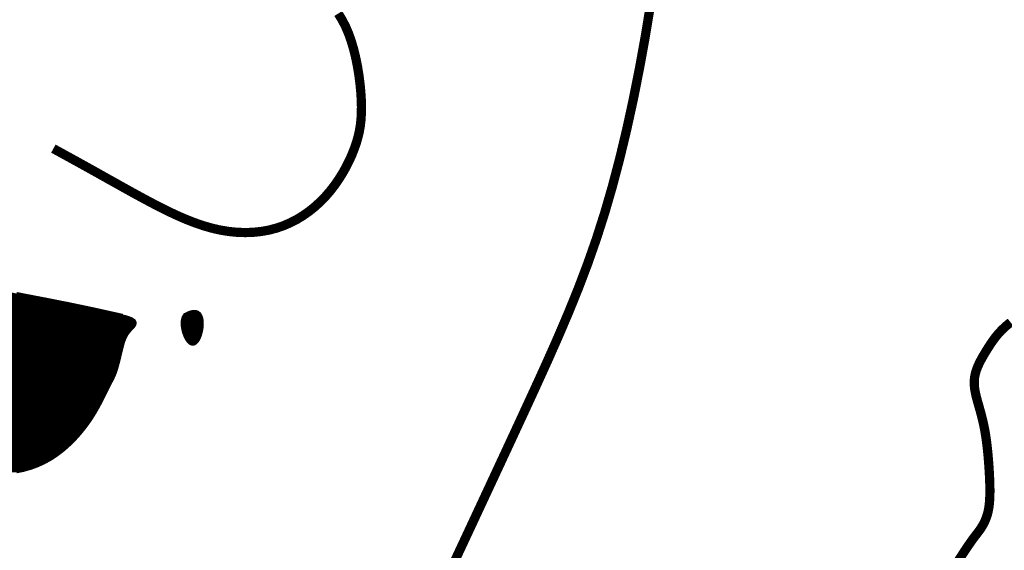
# Model space of a CAD drawing. Header units: inches. Extents: x -68 to 682, y 27 to 463.
# Tile 149 of 165: x 215.08 to 224.81, y 99.58 to 104.82. Entities that reach past the tile are written whole.
import ezdxf

# ---------------------------------------------------------------- set-up
doc = ezdxf.new("R2010")
doc.units = ezdxf.units.IN
doc.header["$LTSCALE"] = 0.5
doc.header["$MEASUREMENT"] = 0
doc.layers.add('FACE', color=7, linetype='Continuous')

msp = doc.modelspace()

# ---------------------------------------------------------------- hatches: boundary and pattern name
at = {"layer": 'FACE', "linetype": 'Continuous'}
h = msp.add_hatch(dxfattribs=at)
h.set_pattern_fill('NET3', color=256, scale=0.045599, style=0)
h.set_pattern_definition([(0, (137.288161, -3.079584), (0, 0.00569984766), []), (60, (137.288161, -3.079584), (-0.00493621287, 0.00284992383), []), (120, (137.288161, -3.079584), (-0.00493621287, -0.00284992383), [])])
h.paths.add_polyline_path([(216.71772, 101.90255), (216.75899, 101.92254), (216.7932, 101.932), (216.82092, 101.93222), (216.84274, 101.92448), (216.85924, 101.91009), (216.87099, 101.89032), (216.87859, 101.86647), (216.8826, 101.83983), (216.88357, 101.8116), (216.88183, 101.78266), (216.8777, 101.75379), (216.87146, 101.72578), (216.86342, 101.69942), (216.85388, 101.6755), (216.84314, 101.65481), (216.83149, 101.63813), (216.81922, 101.62612), (216.80649, 101.61889), (216.79346, 101.61642), (216.78027, 101.61871), (216.76707, 101.62573), (216.75401, 101.63746), (216.74123, 101.65389), (216.7289, 101.67499), (216.71725, 101.70056), (216.70696, 101.7295), (216.69883, 101.76054), (216.69362, 101.79242), (216.69213, 101.82383), (216.69512, 101.85351), (216.70339, 101.88017)])
h.paths.add_polyline_path([(211.33712, 103.98469), (211.32489, 103.99761), (211.31259, 104.01249), (211.30074, 104.02946), (211.28986, 104.04869), (211.28049, 104.07031), (211.27313, 104.09449), (211.26833, 104.12137), (211.2666, 104.15111), (211.26842, 104.18371), (211.27406, 104.21863), (211.28376, 104.25521), (211.29773, 104.29277), (211.3162, 104.33063), (211.3394, 104.36812), (211.36756, 104.40456), (211.40089, 104.43928), (211.43943, 104.47169), (211.48248, 104.50155), (211.52913, 104.52871), (211.57848, 104.55302), (211.62964, 104.57433), (211.6817, 104.59249), (211.73376, 104.60735), (211.78492, 104.61875), (211.83449, 104.62667), (211.88264, 104.63151), (211.92975, 104.6338), (211.97617, 104.63407), (212.0223, 104.63283), (212.06851, 104.63062), (212.11516, 104.62795), (212.16264, 104.62537), (212.21114, 104.62322), (212.26008, 104.62122), (212.30872, 104.61892), (212.35631, 104.61587), (212.40211, 104.61162), (212.44535, 104.60572), (212.48529, 104.59771), (212.52119, 104.58715), (212.55254, 104.57376), (212.57992, 104.55797), (212.60415, 104.54038), (212.62606, 104.52159), (212.64646, 104.50219), (212.66619, 104.4828), (212.68607, 104.464), (212.70693, 104.44641), (212.72929, 104.43046), (212.75256, 104.41602), (212.77583, 104.40278), (212.79819, 104.39044), (212.81875, 104.37869), (212.83662, 104.36725), (212.85088, 104.3558), (212.86064, 104.34406), (212.86523, 104.33182), (212.86495, 104.31935), (212.86032, 104.30703), (212.85186, 104.29523), (212.8401, 104.28434), (212.82556, 104.27471), (212.80878, 104.26674), (212.79026, 104.26079), (212.77048, 104.25713), (212.74965, 104.25556), (212.72792, 104.2558), (212.70543, 104.25754), (212.68235, 104.26048), (212.65881, 104.26432), (212.63498, 104.26876), (212.61099, 104.27349), (212.58693, 104.27827), (212.56257, 104.28297), (212.53761, 104.28752), (212.51175, 104.29184), (212.48469, 104.29587), (212.45612, 104.29952), (212.42576, 104.30271), (212.3933, 104.30538), (212.35858, 104.30744), (212.32204, 104.30872), (212.28425, 104.30906), (212.24578, 104.3083), (212.20722, 104.30626), (212.16913, 104.30277), (212.1321, 104.29767), (212.09669, 104.29078), (212.06335, 104.28201), (212.03199, 104.27158), (212.00238, 104.25976), (211.9743, 104.24683), (211.94752, 104.23308), (211.92181, 104.21879), (211.89695, 104.20424), (211.87271, 104.18971), (211.84887, 104.17543), (211.82521, 104.16131), (211.80149, 104.14724), (211.77749, 104.13308), (211.753, 104.1187), (211.72778, 104.10395), (211.70161, 104.08872), (211.67426, 104.07287), (211.64565, 104.05636), (211.61619, 104.03957), (211.58642, 104.02297), (211.55691, 104.00701), (211.5282, 103.99219), (211.50084, 103.97895), (211.47538, 103.96778), (211.45237, 103.95914), (211.43219, 103.95341), (211.41456, 103.95052), (211.39903, 103.95034), (211.38515, 103.95271), (211.37247, 103.95747), (211.36053, 103.9645), (211.3489, 103.97362)])
edge = h.paths.add_edge_path()
edge.add_line((216.09962, 101.8933), (215.81051, 101.9577))
edge.add_line((215.81051, 101.9577), (215.56691, 102.00869))
edge.add_line((215.56691, 102.00869), (215.36287, 102.04909))
edge.add_line((215.36287, 102.04909), (215.19245, 102.08171))
edge.add_line((215.19245, 102.08171), (215.04971, 102.10937))
edge.add_line((215.04971, 102.10937), (214.92869, 102.13489))
edge.add_line((214.92869, 102.13489), (214.82346, 102.16108))
edge.add_line((214.82346, 102.16108), (214.72807, 102.19075))
edge.add_line((214.72807, 102.19075), (214.63749, 102.22616))
edge.add_line((214.63749, 102.22616), (214.55032, 102.26723))
edge.add_line((214.55032, 102.26723), (214.46607, 102.31333))
edge.add_line((214.46607, 102.31333), (214.38426, 102.36382))
edge.add_line((214.38426, 102.36382), (214.30439, 102.41807))
edge.add_line((214.30439, 102.41807), (214.22599, 102.47542))
edge.add_line((214.22599, 102.47542), (214.14856, 102.53526))
edge.add_line((214.14856, 102.53526), (214.07162, 102.59693))
edge.add_line((214.07162, 102.59693), (213.99486, 102.65986))
edge.add_line((213.99486, 102.65986), (213.9187, 102.72369))
edge.add_line((213.9187, 102.72369), (213.84374, 102.78812))
edge.add_line((213.84374, 102.78812), (213.77057, 102.85285))
edge.add_line((213.77057, 102.85285), (213.69981, 102.91758))
edge.add_line((213.69981, 102.91758), (213.63206, 102.98202))
edge.add_line((213.63206, 102.98202), (213.5679, 103.04585))
edge.add_line((213.5679, 103.04585), (213.50794, 103.10879))
edge.add_line((213.50794, 103.10879), (213.45264, 103.17053))
edge.add_line((213.45264, 103.17053), (213.40184, 103.23077))
edge.add_line((213.40184, 103.23077), (213.35524, 103.28922))
edge.add_line((213.35524, 103.28922), (213.31255, 103.34556))
edge.add_line((213.31255, 103.34556), (213.27345, 103.39951))
edge.add_line((213.27345, 103.39951), (213.23766, 103.45076))
edge.add_line((213.23766, 103.45076), (213.20487, 103.49901))
edge.add_line((213.20487, 103.49901), (213.17479, 103.54396))
edge.add_line((213.17479, 103.54396), (213.14707, 103.58539))
edge.add_line((213.14707, 103.58539), (213.12123, 103.62345))
edge.add_line((213.12123, 103.62345), (213.09674, 103.65836))
edge.add_line((213.09674, 103.65836), (213.07307, 103.69035))
edge.add_line((213.07307, 103.69035), (213.04971, 103.71963))
edge.add_line((213.04971, 103.71963), (213.02613, 103.74644))
edge.add_line((213.02613, 103.74644), (213.00179, 103.771))
edge.add_line((213.00179, 103.771), (212.97618, 103.79353))
edge.add_line((212.97618, 103.79353), (212.94895, 103.81422))
edge.add_line((212.94895, 103.81422), (212.92044, 103.83311))
edge.add_line((212.92044, 103.83311), (212.89118, 103.8502))
edge.add_line((212.89118, 103.8502), (212.8617, 103.86549))
edge.add_line((212.8617, 103.86549), (212.83252, 103.87898))
edge.add_line((212.83252, 103.87898), (212.80417, 103.89067))
edge.add_line((212.80417, 103.89067), (212.77717, 103.90056))
edge.add_line((212.77717, 103.90056), (212.75204, 103.90865))
edge.add_line((212.75204, 103.90865), (212.72918, 103.91487))
edge.add_line((212.72918, 103.91487), (212.70842, 103.91893))
edge.add_line((212.70842, 103.91893), (212.68946, 103.92043))
edge.add_line((212.68946, 103.92043), (212.67201, 103.91901))
edge.add_line((212.67201, 103.91901), (212.65576, 103.91428))
edge.add_line((212.65576, 103.91428), (212.6404, 103.90588))
edge.add_line((212.6404, 103.90588), (212.62566, 103.89343))
edge.add_line((212.62566, 103.89343), (212.61121, 103.87656))
edge.add_line((212.61121, 103.87656), (212.59691, 103.85481))
edge.add_line((212.59691, 103.85481), (212.58313, 103.82743))
edge.add_line((212.58313, 103.82743), (212.57041, 103.79359))
edge.add_line((212.57041, 103.79359), (212.55926, 103.75249))
edge.add_line((212.55926, 103.75249), (212.55022, 103.70328))
edge.add_line((212.55022, 103.70328), (212.54382, 103.64514))
edge.add_line((212.54382, 103.64514), (212.54057, 103.57725))
edge.add_line((212.54057, 103.57725), (212.541, 103.49879))
edge.add_line((212.541, 103.49879), (212.54553, 103.40941))
edge.add_line((212.54553, 103.40941), (212.55421, 103.31073))
edge.add_line((212.55421, 103.31073), (212.56693, 103.20485))
edge.add_line((212.56693, 103.20485), (212.58364, 103.09387))
edge.add_line((212.58364, 103.09387), (212.60424, 102.9799))
edge.add_line((212.60424, 102.9799), (212.62868, 102.86502))
edge.add_line((212.62868, 102.86502), (212.65686, 102.75135))
edge.add_line((212.65686, 102.75135), (212.68872, 102.64098))
edge.add_line((212.68872, 102.64098), (212.72414, 102.5355))
edge.add_line((212.72414, 102.5355), (212.76286, 102.43445))
edge.add_line((212.76286, 102.43445), (212.80458, 102.33685))
edge.add_line((212.80458, 102.33685), (212.849, 102.24173))
edge.add_line((212.849, 102.24173), (212.89582, 102.14811))
edge.add_line((212.89582, 102.14811), (212.94473, 102.05502))
edge.add_line((212.94473, 102.05502), (212.99545, 101.96148))
edge.add_line((212.99545, 101.96148), (213.04767, 101.86651))
edge.add_line((213.04767, 101.86651), (213.10117, 101.76946))
edge.add_line((213.10117, 101.76946), (213.15602, 101.67091))
edge.add_line((213.15602, 101.67091), (213.21237, 101.57175))
edge.add_line((213.21237, 101.57175), (213.27037, 101.4729))
edge.add_line((213.27037, 101.4729), (213.33017, 101.37525))
edge.add_line((213.33017, 101.37525), (213.39192, 101.2797))
edge.add_line((213.39192, 101.2797), (213.45576, 101.18716))
edge.add_line((213.45576, 101.18716), (213.52186, 101.09851))
edge.add_line((213.52186, 101.09851), (213.59032, 101.01452))
edge.add_line((213.59032, 101.01452), (213.6611, 100.93533))
edge.add_line((213.6611, 100.93533), (213.73413, 100.86095))
edge.add_line((213.73413, 100.86095), (213.80933, 100.79137))
edge.add_line((213.80933, 100.79137), (213.88663, 100.72659))
edge.add_line((213.88663, 100.72659), (213.96595, 100.66661))
edge.add_line((213.96595, 100.66661), (214.04722, 100.61144))
edge.add_line((214.04722, 100.61144), (214.13037, 100.56107))
edge.add_line((214.13037, 100.56107), (214.21523, 100.51552))
edge.add_line((214.21523, 100.51552), (214.30137, 100.47493))
edge.add_line((214.30137, 100.47493), (214.38826, 100.43944))
edge.add_line((214.38826, 100.43944), (214.47537, 100.4092))
edge.add_line((214.47537, 100.4092), (214.56217, 100.38437))
edge.add_line((214.56217, 100.38437), (214.64815, 100.36508))
edge.add_line((214.64815, 100.36508), (214.73278, 100.3515))
edge.add_line((214.73278, 100.3515), (214.81552, 100.34377))
edge.add_line((214.81552, 100.34377), (214.89594, 100.34198))
edge.add_line((214.89594, 100.34198), (214.97387, 100.34596))
edge.add_line((214.97387, 100.34596), (215.04926, 100.35549))
edge.add_line((215.04926, 100.35549), (215.12201, 100.37035))
edge.add_line((215.12201, 100.37035), (215.19206, 100.39031))
edge.add_line((215.19206, 100.39031), (215.25933, 100.41514))
edge.add_line((215.25933, 100.41514), (215.32375, 100.44462))
edge.add_line((215.32375, 100.44462), (215.38524, 100.47853))
edge.add_line((215.38524, 100.47853), (215.44373, 100.51656))
edge.add_line((215.44373, 100.51656), (215.49914, 100.55812))
edge.add_line((215.49914, 100.55812), (215.55139, 100.60253))
edge.add_line((215.55139, 100.60253), (215.60042, 100.64911))
edge.add_line((215.60042, 100.64911), (215.64615, 100.69719))
edge.add_line((215.64615, 100.69719), (215.6885, 100.74609))
edge.add_line((215.6885, 100.74609), (215.7274, 100.79514))
edge.add_line((215.7274, 100.79514), (215.76277, 100.84367))
edge.add_line((215.76277, 100.84367), (215.7946, 100.89105))
edge.add_line((215.7946, 100.89105), (215.82314, 100.93693))
edge.add_line((215.82314, 100.93693), (215.84867, 100.98101))
edge.add_line((215.84867, 100.98101), (215.87151, 101.02299))
edge.add_line((215.87151, 101.02299), (215.89194, 101.06256))
edge.add_line((215.89194, 101.06256), (215.91028, 101.09943))
edge.add_line((215.91028, 101.09943), (215.92681, 101.13331))
edge.add_line((215.92681, 101.13331), (215.94185, 101.16387))
edge.add_line((215.94185, 101.16387), (215.95566, 101.19102))
edge.add_line((215.95566, 101.19102), (215.96839, 101.21534))
edge.add_line((215.96839, 101.21534), (215.98015, 101.23762))
edge.add_line((215.98015, 101.23762), (215.99107, 101.25864))
edge.add_line((215.99107, 101.25864), (216.00125, 101.27916))
edge.add_line((216.00125, 101.27916), (216.01082, 101.29998))
edge.add_line((216.01082, 101.29998), (216.01989, 101.32187))
edge.add_line((216.01989, 101.32187), (216.02858, 101.34561))
edge.add_line((216.02858, 101.34561), (216.03699, 101.37176))
edge.add_line((216.03699, 101.37176), (216.04515, 101.39994))
edge.add_line((216.04515, 101.39994), (216.05307, 101.42957))
edge.add_line((216.05307, 101.42957), (216.06078, 101.46006))
edge.add_line((216.06078, 101.46006), (216.06827, 101.49083))
edge.add_line((216.06827, 101.49083), (216.07557, 101.52128))
edge.add_line((216.07557, 101.52128), (216.08269, 101.55083))
edge.add_line((216.08269, 101.55083), (216.08964, 101.57888))
edge.add_line((216.08964, 101.57888), (216.0965, 101.605))
edge.add_line((216.0965, 101.605), (216.10357, 101.62929))
edge.add_line((216.10357, 101.62929), (216.11121, 101.65202))
edge.add_line((216.11121, 101.65202), (216.11979, 101.67345))
edge.add_line((216.11979, 101.67345), (216.12966, 101.69384))
edge.add_line((216.12966, 101.69384), (216.14118, 101.71345))
edge.add_line((216.14118, 101.71345), (216.15473, 101.73254))
edge.add_line((216.15473, 101.73254), (216.17065, 101.75137))
edge.add_line((216.17065, 101.75137), (216.18862, 101.77014))
edge.add_line((216.18862, 101.77014), (216.2055, 101.78882))
edge.add_line((216.2055, 101.78882), (216.21746, 101.80731))
edge.add_line((216.21746, 101.80731), (216.22068, 101.82553))
edge.add_line((216.22068, 101.82553), (216.21132, 101.84338))
edge.add_line((216.21132, 101.84338), (216.18556, 101.86077))
edge.add_line((216.18556, 101.86077), (216.13956, 101.8776))
edge.add_line((216.13956, 101.8776), (216.06949, 101.89379))

# ---------------------------------------------------------------- linework, layer by layer
at = {"layer": 'FACE'}
for points, const_width in [([(218.23124, 104.88026), (218.26932, 104.81841), (218.30366, 104.75176), (218.33432, 104.68), (218.36139, 104.60312), (218.38497, 104.52221), (218.40515, 104.43866), (218.42204, 104.35383), (218.43575, 104.26911), (218.44637, 104.18588), (218.45402, 104.10551), (218.45878, 104.02938), (218.46075, 103.95849), (218.45985, 103.89231), (218.45601, 103.82993), (218.44913, 103.77045), (218.43914, 103.71296), (218.42595, 103.65655), (218.40946, 103.60032), (218.3896, 103.54336), (218.3663, 103.485), (218.33954, 103.42553), (218.30935, 103.36548), (218.27573, 103.3054), (218.23869, 103.2458), (218.19825, 103.18722), (218.15441, 103.1302), (218.10719, 103.07526), (218.05662, 103.0229), (218.00279, 102.97352), (217.94584, 102.92744), (217.88587, 102.88503), (217.82302, 102.84663), (217.7574, 102.81258), (217.68913, 102.78324), (217.61834, 102.75895), (217.54517, 102.74), (217.46981, 102.72645), (217.3925, 102.71831), (217.31346, 102.71556), (217.23292, 102.71822), (217.1511, 102.72628), (217.06823, 102.73974), (216.98453, 102.7586), (216.9002, 102.78277), (216.81534, 102.81177), (216.73003, 102.84505), (216.64434, 102.88205), (216.55835, 102.9222), (216.47214, 102.96493), (216.38577, 103.0097), (216.29933, 103.05592), (216.2125, 103.10331), (216.12341, 103.15261), (216.02983, 103.20483), (215.92949, 103.26098), (215.82014, 103.32209), (215.69954, 103.38915), (215.56543, 103.46318), (215.41555, 103.5452)], 0.0912), ([(221.31469, 104.94874), (221.26295, 104.63681), (221.207, 104.32967), (221.14685, 104.02854), (221.08249, 103.7346), (221.01392, 103.44906), (220.94115, 103.17313), (220.86417, 102.908), (220.78289, 102.65405), (220.69684, 102.40838), (220.60546, 102.16729), (220.50819, 101.92706), (220.40447, 101.68398), (220.29374, 101.43433), (220.17544, 101.17439), (220.049, 100.90046), (219.91493, 100.61147), (219.77795, 100.31701), (219.64384, 100.0293), (219.51838, 99.76058), (219.40736, 99.52307), (219.31656, 99.32902), (219.25177, 99.19065), (219.21875, 99.1202)], 0.0912), ([(216.09962, 101.8933), (215.81051, 101.9577), (215.56691, 102.00869), (215.36287, 102.04909), (215.19245, 102.08171), (215.04971, 102.10937)], 0.03839), ([(215.04926, 100.35549), (215.12201, 100.37035), (215.19206, 100.39031), (215.25933, 100.41514), (215.32375, 100.44462), (215.38524, 100.47853), (215.44373, 100.51656), (215.49914, 100.55812), (215.55139, 100.60253), (215.60042, 100.64911), (215.64615, 100.69719), (215.6885, 100.74609), (215.7274, 100.79514), (215.76277, 100.84367), (215.7946, 100.89105), (215.82314, 100.93693), (215.84867, 100.98101), (215.87151, 101.02299), (215.89194, 101.06256), (215.91028, 101.09943), (215.92681, 101.13331), (215.94185, 101.16387), (215.95566, 101.19102), (215.96839, 101.21534), (215.98015, 101.23762), (215.99107, 101.25864), (216.00125, 101.27916), (216.01082, 101.29998), (216.01989, 101.32187), (216.02858, 101.34561), (216.03699, 101.37176), (216.04515, 101.39994), (216.05307, 101.42957), (216.06078, 101.46006), (216.06827, 101.49083), (216.07557, 101.52128), (216.08269, 101.55083), (216.08964, 101.57888), (216.0965, 101.605), (216.10357, 101.62929), (216.11121, 101.65202), (216.11979, 101.67345), (216.12966, 101.69384), (216.14118, 101.71345), (216.15473, 101.73254), (216.17065, 101.75137), (216.18862, 101.77014), (216.2055, 101.78882), (216.21746, 101.80731), (216.22068, 101.82553), (216.21132, 101.84338), (216.18556, 101.86077), (216.13956, 101.8776), (216.06949, 101.89379)], 0.03839), ([(216.71772, 101.90255), (216.75899, 101.92254), (216.7932, 101.932), (216.82092, 101.93222), (216.84274, 101.92448), (216.85924, 101.91009), (216.87099, 101.89032), (216.87859, 101.86647), (216.8826, 101.83983), (216.88357, 101.8116), (216.88183, 101.78266), (216.8777, 101.75379), (216.87146, 101.72578), (216.86342, 101.69942), (216.85388, 101.6755), (216.84314, 101.65481), (216.83149, 101.63813), (216.81922, 101.62612), (216.80649, 101.61889), (216.79346, 101.61642), (216.78027, 101.61871), (216.76707, 101.62573), (216.75401, 101.63746), (216.74123, 101.65389), (216.7289, 101.67499), (216.71725, 101.70056), (216.70696, 101.7295), (216.69883, 101.76054), (216.69362, 101.79242), (216.69213, 101.82383), (216.69512, 101.85351), (216.70339, 101.88017), (216.71772, 101.90255)], 0.03839), ([(224.35637, 99.4663), (224.40884, 99.54761), (224.45052, 99.6103), (224.48321, 99.65769), (224.5087, 99.69307), (224.52879, 99.71974), (224.54528, 99.741), (224.55998, 99.76017), (224.57433, 99.78001), (224.58846, 99.8012), (224.60214, 99.82389), (224.61515, 99.84823), (224.62725, 99.87437), (224.63823, 99.90246), (224.64785, 99.93265), (224.6559, 99.96509), (224.6622, 99.99989), (224.66686, 100.03702), (224.67002, 100.0764), (224.67182, 100.11795), (224.67242, 100.1616), (224.67197, 100.20728), (224.67062, 100.25491), (224.66851, 100.30441), (224.66578, 100.35563), (224.66245, 100.40804), (224.65852, 100.46106), (224.65399, 100.51408), (224.64886, 100.56649), (224.64313, 100.61771), (224.6368, 100.66712), (224.62987, 100.71413), (224.62236, 100.7583), (224.61432, 100.79985), (224.60583, 100.83915), (224.59697, 100.87657), (224.58781, 100.91249), (224.57843, 100.94728), (224.56889, 100.98133), (224.55928, 101.015), (224.54974, 101.0486), (224.54064, 101.08221), (224.53244, 101.11581), (224.5256, 101.14942), (224.52055, 101.18303), (224.51776, 101.21664), (224.51766, 101.25025), (224.52072, 101.28387), (224.52723, 101.31747), (224.53689, 101.351), (224.54925, 101.38438), (224.56386, 101.41754), (224.58027, 101.45039), (224.59804, 101.48288), (224.6167, 101.51491), (224.63581, 101.54642), (224.65505, 101.57734), (224.67459, 101.60766), (224.69473, 101.63738), (224.71578, 101.6665), (224.73802, 101.69503), (224.76176, 101.72295), (224.7873, 101.75027), (224.81495, 101.777), (224.84486, 101.80314), (224.87664, 101.82875)], 0.0912)]:
    msp.add_lwpolyline(points, dxfattribs=dict(at, const_width=const_width))

doc.saveas('drawing.dxf')
